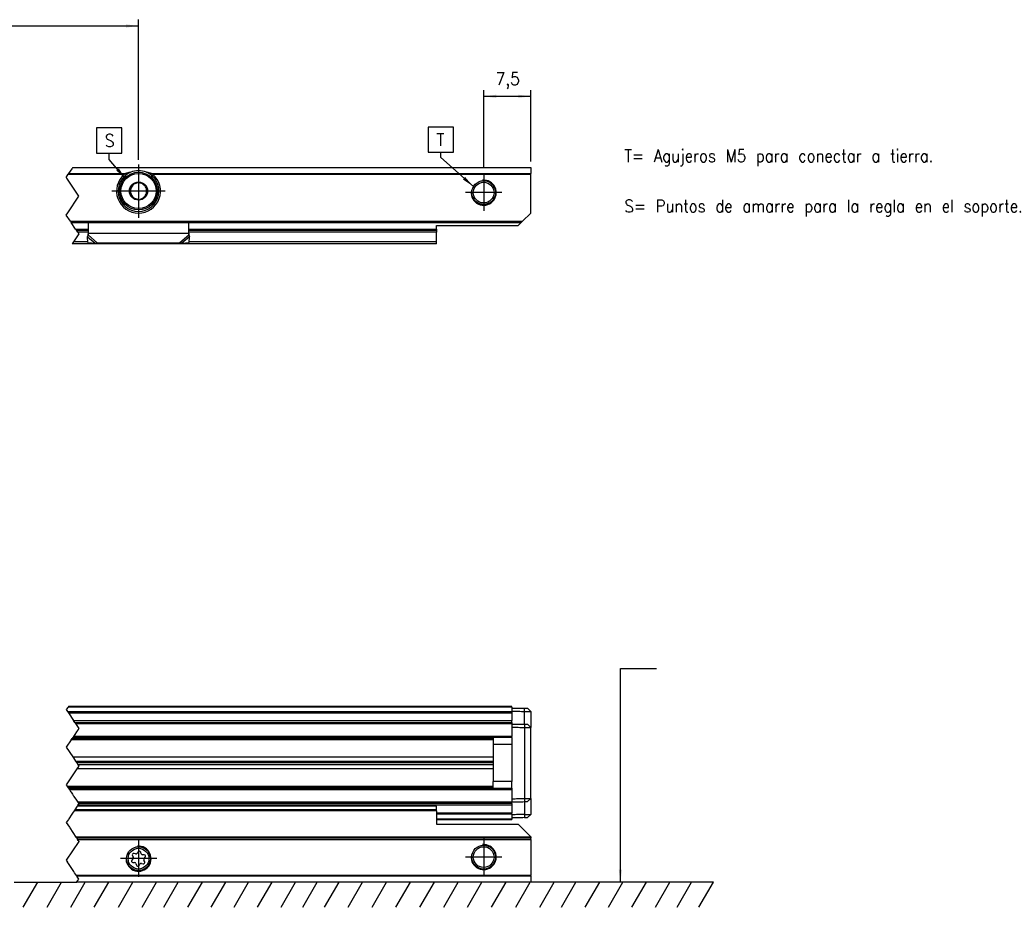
# Model space of a CAD drawing. Header units: millimetres. Extents: x -746 to 1306, y -530 to 1000.
# Tile 18 of 50: x -159 to -2, y 205 to 346. Entities that reach past the tile are written whole.
import ezdxf

# ---------------------------------------------------------------- set-up
doc = ezdxf.new("R2010")
doc.units = ezdxf.units.MM
doc.linetypes.add('DOT_CENTER', pattern=[14, 12, -1, 0, -1])
doc.layers.add('1', color=7, linetype='Continuous')
doc.styles.add('CONVERTER_12', font='txt.shx', dxfattribs={"width": 0.9})
doc.dimstyles.new('ME10_DIM_42', dxfattribs={"dimtxt": 2, "dimasz": 2, "dimexe": 1, "dimexo": 1, "dimgap": 1, "dimtad": 1, "dimdsep": 46, "dimtxsty": 'CONVERTER_12', "dimsah": 1, "dimcen": 0.09, "dimclrd": 2, "dimclre": 2, "dimclrt": 2, "dimadec": 0, "dimazin": 0, "dimtfac": 1, "dimtdec": 4, "dimtix": 1, "dimtmove": 0, "dimatfit": 3, "dimfxl": 1, "dimtolj": 1, "dimtzin": 0, "dimarcsym": 0})
doc.dimstyles.new('ME10_DIM_45', dxfattribs={"dimtxt": 2, "dimasz": 2, "dimexe": 1, "dimexo": 1, "dimgap": 1, "dimtad": 1, "dimdsep": 46, "dimtxsty": 'CONVERTER_12', "dimsah": 1, "dimcen": 0.09, "dimclrd": 2, "dimclre": 2, "dimclrt": 2, "dimadec": 0, "dimazin": 0, "dimtfac": 1, "dimtdec": 4, "dimtix": 1, "dimtmove": 0, "dimatfit": 3, "dimfxl": 1, "dimtolj": 1, "dimtzin": 0, "dimarcsym": 0})
doc.dimstyles.get("Standard").update_dxf_attribs({"dimtxt": 0.18, "dimasz": 0.18, "dimexe": 0.18, "dimexo": 0.0625, "dimgap": 0.09, "dimtad": 0, "dimtih": 1, "dimtoh": 1, "dimdec": 4, "dimzin": 0, "dimdsep": 46, "dimtxsty": 'Standard', "dimcen": 0.09, "dimadec": 0, "dimazin": 0, "dimtfac": 1, "dimtdec": 4, "dimtofl": 0, "dimtmove": 0, "dimatfit": 3, "dimfxl": 1, "dimtolj": 1, "dimtzin": 0, "dimarcsym": 0})

# ---------------------------------------------------------------- blocks, each defined once
blk = doc.blocks.new('REGLA_SV2-920-T__7', base_point=(-579.95, 218.55))
at = {"color": 2, "linetype": 'DOT_CENTER'}
for p, q in [((-151.69, 236.45), (-151.96, 236.05)), ((-151.96, 236.05), (-151.75, 235.73)), ((-151.75, 235.73), (-151.62, 235.55)), ((-151.63, 236.55), (-151.69, 236.45)), ((-151.62, 235.55), (-150.79, 234.29)), ((-150.6, 234.01), (-150.79, 234.29)), ((-150.6, 234.01), (-150.47, 233.81)), ((-150.47, 233.81), (-150.26, 233.5)), ((-150.31, 232.53), (-150.6, 232.09)), ((-150.18, 232.72), (-150.31, 232.53)), ((-150.26, 233.5), (-149.96, 233.05)), ((-150.13, 232.8), (-150.18, 232.72)), ((-150.11, 232.83), (-150.13, 232.8)), ((-149.96, 233.05), (-150.11, 232.83)), ((-151.17, 231.24), (-151.96, 230.05)), ((-151.17, 231.24), (-151.04, 231.44)), ((-150.94, 231.58), (-151.04, 231.44)), ((-150.89, 231.66), (-150.94, 231.58)), ((-150.81, 231.78), (-150.89, 231.66)), ((-150.7, 231.95), (-150.81, 231.78)), ((-150.6, 232.09), (-150.7, 231.95)), ((-151.96, 230.05), (-150.93, 228.5)), ((-150.93, 228.5), (-150.83, 228.35)), ((-150.83, 228.35), (-150.49, 227.84)), ((-150.49, 227.84), (-150.29, 227.55)), ((-150.29, 227.55), (-150.1, 227.26)), ((-150.26, 226.6), (-151.96, 224.05)), ((-150.16, 226.75), (-150.26, 226.6)), ((-149.96, 227.05), (-150.16, 226.75)), ((-150.1, 227.26), (-149.96, 227.05)), ((-151.96, 224.05), (-151.83, 223.86)), ((-151.7, 223.66), (-151.83, 223.86)), ((-151.7, 223.66), (-151.61, 223.52)), ((-151.61, 223.52), (-151.56, 223.44)), ((-151.56, 223.44), (-151.47, 223.32)), ((-151.47, 223.32), (-151.37, 223.16)), ((-151.37, 223.16), (-151.27, 223.01)), ((-151.27, 223.01), (-151.19, 222.89)), ((-151.19, 222.89), (-150.98, 222.57)), ((-150.98, 222.57), (-150.85, 222.38)), ((-150.77, 222.27), (-150.85, 222.38)), ((-150.77, 222.27), (-150.75, 222.23)), ((-150.75, 222.23), (-150.33, 221.6)), ((-150.33, 221.6), (-150.12, 221.29)), ((-150.12, 221.29), (-149.99, 221.09)), ((-150.72, 219.9), (-150.96, 219.55)), ((-150.6, 220.09), (-150.72, 219.9)), ((-150.21, 220.67), (-150.6, 220.09)), ((-150.2, 220.69), (-150.21, 220.67)), ((-150.12, 220.81), (-150.2, 220.69)), ((-150.12, 220.81), (-149.96, 221.05)), ((-149.96, 221.05), (-149.99, 221.09)), ((-151.56, 218.65), (-151.63, 218.55)), ((-151.08, 219.37), (-151.56, 218.65)), ((-150.96, 219.55), (-151.08, 219.37))]:
    blk.add_line(p, q, dxfattribs=at)
at = {"color": 3, "linetype": 'Continuous'}
for p, q in [((-151.75, 235.73), (-80.95, 235.73)), ((-80.95, 236.45), (-151.69, 236.45)), ((-151.62, 235.55), (-80.95, 235.55)), ((-78.93, 235.76), (-78.94, 236.26)), ((-78.93, 233.71), (-78.93, 235.76)), ((-150.79, 234.29), (-80.95, 234.29)), ((-150.47, 233.81), (-80.95, 233.81)), ((-78.93, 233.71), (-78.93, 233.21)), ((-78.93, 233.21), (-78.93, 221.89)), ((-83.95, 231.24), (-151.17, 231.24)), ((-151.04, 231.44), (-83.95, 231.44)), ((-80.95, 231.78), (-150.81, 231.78)), ((-80.95, 230.5), (-80.95, 224.6)), ((-151.83, 223.86), (-83.95, 223.86)), ((-83.95, 223.66), (-151.7, 223.66)), ((-151.47, 223.32), (-80.95, 223.32)), ((-80.95, 221.29), (-150.12, 221.29)), ((-78.93, 221.89), (-78.93, 221.39)), ((-78.93, 221.39), (-78.93, 219.34)), ((-80.95, 220.81), (-150.12, 220.81)), ((-80.95, 219.55), (-92.95, 219.55)), ((-80.95, 219.37), (-92.95, 219.37)), ((-92.95, 218.65), (-80.95, 218.65)), ((-78.93, 219.34), (-78.94, 218.84))]:
    blk.add_line(p, q, dxfattribs=at)
at = {"color": 7, "linetype": 'Continuous'}
for p, q in [((-80.95, 236.55), (-151.63, 236.55)), ((-80.95, 236.45), (-80.95, 236.55)), ((-80.95, 236.45), (-80.95, 236.3)), ((-80.95, 236.3), (-80.95, 235.8)), ((-80.95, 235.8), (-80.95, 235.73)), ((-80.95, 235.73), (-80.95, 235.55)), ((-80.95, 235.55), (-80.95, 234.29)), ((-77.95, 235.75), (-78.45, 236.26)), ((-77.95, 235.75), (-77.95, 233.2)), ((-150.6, 234.01), (-80.95, 234.01)), ((-80.95, 234.01), (-80.95, 234.29)), ((-80.95, 234.01), (-80.95, 233.81)), ((-80.95, 233.81), (-80.95, 233.75)), ((-80.95, 233.75), (-80.95, 233.25)), ((-80.95, 233.25), (-80.95, 231.78)), ((-77.95, 233.2), (-78.45, 233.71)), ((-77.95, 221.9), (-77.95, 233.2)), ((-80.95, 231.58), (-150.94, 231.58)), ((-83.95, 231.58), (-83.95, 230.48)), ((-80.95, 231.58), (-80.95, 231.78)), ((-80.95, 231.58), (-80.95, 230.5)), ((-80.95, 230.5), (-83.95, 230.48)), ((-83.95, 230.48), (-83.95, 224.62)), ((-150.93, 228.5), (-83.95, 228.5)), ((-150.49, 227.84), (-83.95, 227.84)), ((-83.95, 227.55), (-150.29, 227.55)), ((-83.95, 226.6), (-150.26, 226.6)), ((-83.95, 227.26), (-150.1, 227.26)), ((-83.95, 223.52), (-83.95, 224.62)), ((-80.95, 224.6), (-83.95, 224.62)), ((-80.95, 223.52), (-80.95, 224.6)), ((-151.61, 223.52), (-80.95, 223.52)), ((-80.95, 223.52), (-80.95, 223.32)), ((-80.95, 223.32), (-80.95, 221.85)), ((-80.95, 221.85), (-80.95, 221.35)), ((-80.95, 221.35), (-80.95, 221.29)), ((-80.95, 221.09), (-80.95, 221.29)), ((-78.45, 221.39), (-77.95, 221.9)), ((-77.95, 221.9), (-77.95, 219.35)), ((-80.95, 221.09), (-149.99, 221.09)), ((-80.95, 221.09), (-80.95, 220.81)), ((-80.95, 220.81), (-80.95, 219.55)), ((-92.95, 218.55), (-80.95, 218.55)), ((-80.95, 219.37), (-80.95, 219.55)), ((-80.95, 219.37), (-80.95, 219.3)), ((-80.95, 219.3), (-80.95, 218.8)), ((-80.95, 218.8), (-80.95, 218.65)), ((-80.95, 218.65), (-80.95, 218.55)), ((-78.45, 218.84), (-77.95, 219.35))]:
    blk.add_line(p, q, dxfattribs=at)
for points, knots in [([(-80.95, 236.3), (-80.78, 236.3), (-80.45, 236.29), (-79.95, 236.28), (-79.44, 236.27), (-79.1, 236.27), (-78.94, 236.26)], [0, 0, 0, 0, 0.500077, 1.000155, 1.508556, 2.014552, 2.014552, 2.014552, 2.014552]), ([(-80.95, 235.8), (-80.78, 235.8), (-80.45, 235.79), (-79.95, 235.78), (-79.44, 235.77), (-79.1, 235.77), (-78.93, 235.76)], [0, 0, 0, 0, 0.500077, 1.000155, 1.508957, 2.017759, 2.017759, 2.017759, 2.017759]), ([(-78.94, 236.26), (-78.87, 236.26), (-78.76, 236.26), (-78.62, 236.26), (-78.52, 236.26), (-78.47, 236.26), (-78.45, 236.26)], [0, 0, 0, 0, 0.1838977, 0.3443087, 0.4151086, 0.4859085, 0.4859085, 0.4859085, 0.4859085]), ([(-78.93, 235.76), (-78.89, 235.76), (-78.8, 235.76), (-78.63, 235.76), (-78.45, 235.76), (-78.27, 235.75), (-78.14, 235.75), (-78.06, 235.75), (-78, 235.75), (-77.97, 235.75), (-77.95, 235.75), (-77.95, 235.75)], [0, 0, 0, 0, 0.1345824, 0.2669708, 0.4950926, 0.6916023, 0.799075, 0.8835795, 0.9432858, 0.972824, 0.9826853, 0.9826853, 0.9826853, 0.9826853]), ([(-80.95, 233.75), (-80.78, 233.75), (-80.45, 233.74), (-79.95, 233.73), (-79.44, 233.72), (-79.1, 233.72), (-78.93, 233.71)], [0, 0, 0, 0, 0.500077, 1.000155, 1.508957, 2.01776, 2.01776, 2.01776, 2.01776]), ([(-80.95, 233.25), (-80.78, 233.25), (-80.45, 233.24), (-79.95, 233.23), (-79.44, 233.22), (-79.1, 233.22), (-78.93, 233.21)], [0, 0, 0, 0, 0.500077, 1.000155, 1.508957, 2.017759, 2.017759, 2.017759, 2.017759]), ([(-78.93, 233.71), (-78.87, 233.71), (-78.76, 233.71), (-78.62, 233.71), (-78.52, 233.71), (-78.47, 233.71), (-78.45, 233.71)], [0, 0, 0, 0, 0.1794696, 0.3411015, 0.4119006, 0.4826997, 0.4826997, 0.4826997, 0.4826997]), ([(-78.93, 233.21), (-78.89, 233.21), (-78.8, 233.21), (-78.63, 233.21), (-78.45, 233.21), (-78.27, 233.2), (-78.14, 233.2), (-78.06, 233.2), (-78, 233.2), (-77.97, 233.2), (-77.95, 233.2), (-77.95, 233.2)], [0, 0, 0, 0, 0.1345824, 0.2669708, 0.4950926, 0.6916023, 0.799075, 0.8835795, 0.9432858, 0.9728294, 0.9826962, 0.9826962, 0.9826962, 0.9826962]), ([(-80.95, 221.85), (-80.78, 221.85), (-80.45, 221.86), (-79.95, 221.87), (-79.44, 221.88), (-79.1, 221.88), (-78.93, 221.89)], [0, 0, 0, 0, 0.500077, 1.000155, 1.508957, 2.017759, 2.017759, 2.017759, 2.017759]), ([(-80.95, 221.35), (-80.78, 221.35), (-80.45, 221.36), (-79.95, 221.37), (-79.44, 221.38), (-79.1, 221.38), (-78.93, 221.39)], [0, 0, 0, 0, 0.500077, 1.000155, 1.508957, 2.01776, 2.01776, 2.01776, 2.01776]), ([(-78.93, 221.89), (-78.89, 221.89), (-78.8, 221.89), (-78.63, 221.89), (-78.45, 221.89), (-78.27, 221.9), (-78.14, 221.9), (-78.06, 221.9), (-78, 221.9), (-77.97, 221.9), (-77.95, 221.9), (-77.95, 221.9)], [0, 0, 0, 0, 0.1345824, 0.2669708, 0.4950926, 0.6916023, 0.799075, 0.8835795, 0.9432858, 0.9728294, 0.9826962, 0.9826962, 0.9826962, 0.9826962]), ([(-78.93, 221.39), (-78.87, 221.39), (-78.76, 221.39), (-78.62, 221.39), (-78.52, 221.39), (-78.47, 221.39), (-78.45, 221.39)], [0, 0, 0, 0, 0.1793286, 0.3411015, 0.4119006, 0.4826997, 0.4826997, 0.4826997, 0.4826997]), ([(-78.93, 219.34), (-79.1, 219.33), (-79.44, 219.33), (-79.95, 219.32), (-80.45, 219.31), (-80.78, 219.3), (-80.95, 219.3)], [0, 0, 0, 0, 0.508802, 1.017604, 1.517682, 2.017759, 2.017759, 2.017759, 2.017759]), ([(-78.94, 218.84), (-79.1, 218.83), (-79.44, 218.83), (-79.95, 218.82), (-80.45, 218.81), (-80.78, 218.8), (-80.95, 218.8)], [0, 0, 0, 0, 0.505996, 1.014397, 1.514475, 2.014552, 2.014552, 2.014552, 2.014552]), ([(-78.94, 218.84), (-78.88, 218.84), (-78.76, 218.84), (-78.62, 218.84), (-78.52, 218.84), (-78.47, 218.84), (-78.45, 218.84)], [0, 0, 0, 0, 0.1803218, 0.3443087, 0.4151086, 0.4859085, 0.4859085, 0.4859085, 0.4859085]), ([(-78.93, 219.34), (-78.89, 219.34), (-78.8, 219.34), (-78.63, 219.34), (-78.45, 219.34), (-78.27, 219.35), (-78.14, 219.35), (-78.06, 219.35), (-78, 219.35), (-77.97, 219.35), (-77.95, 219.35), (-77.95, 219.35)], [0, 0, 0, 0, 0.1345824, 0.2669708, 0.4950926, 0.6916023, 0.799075, 0.8835795, 0.9432858, 0.972824, 0.9826853, 0.9826853, 0.9826853, 0.9826853])]:
    blk.add_open_spline(points, degree=3, knots=knots, dxfattribs=at)
blk = doc.blocks.new('SOPORTE_SV2-T__8', base_point=(-582.95, 208.55))
at = {"color": 2, "linetype": 'DOT_CENTER'}
for p, q in [((-150.72, 219.9), (-150.96, 219.55)), ((-150.6, 220.09), (-150.72, 219.9)), ((-150.21, 220.67), (-150.6, 220.09)), ((-150.2, 220.69), (-150.21, 220.67)), ((-151.76, 218.35), (-151.96, 218.05)), ((-151.63, 218.55), (-151.76, 218.35)), ((-151.56, 218.65), (-151.63, 218.55)), ((-151.08, 219.37), (-151.56, 218.65)), ((-150.96, 219.55), (-151.08, 219.37)), ((-151.96, 218.05), (-151.46, 217.3)), ((-151.46, 217.3), (-151.41, 217.23)), ((-151.41, 217.23), (-150.43, 215.75)), ((-149.96, 215.05), (-151.96, 212.05)), ((-150.43, 215.75), (-150.29, 215.55)), ((-150.29, 215.55), (-150.16, 215.35)), ((-150.06, 215.2), (-150.16, 215.35)), ((-149.98, 215.07), (-150.06, 215.2)), ((-149.98, 215.07), (-149.96, 215.05)), ((-151.96, 212.05), (-151.76, 211.75)), ((-151.63, 211.55), (-151.76, 211.75)), ((-151.29, 211.05), (-151.63, 211.55)), ((-150.76, 210.25), (-151.29, 211.05)), ((-150.63, 210.05), (-150.76, 210.25)), ((-150.35, 209.63), (-150.63, 210.05)), ((-150.35, 209.63), (-150.26, 209.49)), ((-149.96, 209.05), (-150.26, 209.49)), ((-150.26, 208.61), (-149.96, 209.05)), ((-150.26, 208.61), (-150.29, 208.55))]:
    blk.add_line(p, q, dxfattribs=at)
at = {"color": 3, "linetype": 'Continuous'}
for p, q in [((-92.95, 219.9), (-150.72, 219.9)), ((-92.95, 220.09), (-150.6, 220.09)), ((-92.95, 220.67), (-150.21, 220.67)), ((-77.95, 215.75), (-150.43, 215.75)), ((-150.16, 215.35), (-77.95, 215.35)), ((-77.95, 209.63), (-150.35, 209.63)), ((-77.95, 209.49), (-150.26, 209.49)), ((-150.26, 208.61), (-77.95, 208.61))]:
    blk.add_line(p, q, dxfattribs=at)
at = {"color": 7, "linetype": 'Continuous'}
for p, q in [((-92.95, 220.69), (-150.2, 220.69)), ((-92.95, 220.09), (-92.95, 220.67)), ((-92.95, 219.9), (-92.95, 220.09)), ((-92.95, 219.9), (-92.95, 218.55)), ((-92.95, 218.55), (-92.95, 217.8)), ((-92.95, 217.8), (-79.95, 217.8)), ((-79.38, 217.23), (-79.95, 217.8)), ((-79.38, 217.23), (-77.95, 215.8)), ((-77.95, 215.55), (-150.29, 215.55)), ((-77.95, 215.8), (-77.95, 215.75)), ((-77.95, 215.75), (-77.95, 215.55)), ((-77.95, 215.35), (-77.95, 215.55)), ((-77.95, 215.35), (-77.95, 209.63)), ((-141.34, 212.27), (-141.52, 212.08)), ((-141.43, 212.78), (-141.3, 212.55)), ((-140.91, 213.05), (-141.17, 213.12)), ((-140.53, 213.39), (-140.66, 213.16)), ((-140.03, 213.08), (-140.1, 213.33)), ((-139.55, 212.91), (-139.81, 212.91)), ((-139.47, 211.82), (-139.6, 212.05)), ((-139.56, 212.33), (-139.38, 212.52)), ((-141.35, 211.69), (-141.09, 211.69)), ((-140.87, 211.52), (-140.8, 211.27)), ((-140.37, 211.21), (-140.24, 211.44)), ((-139.98, 211.55), (-139.73, 211.48)), ((-77.95, 209.49), (-77.95, 209.63)), ((-77.95, 209.49), (-77.95, 208.61)), ((-77.95, 208.55), (-150.29, 208.55)), ((-77.95, 208.55), (-77.95, 208.61))]:
    blk.add_line(p, q, dxfattribs=at)
for centre, radius in [((-140.45, 212.3), 1.9), ((-140.45, 212.3), 1.65), ((-85.45, 212.55), 1.9), ((-85.45, 212.55), 1.65)]:
    blk.add_circle(centre, radius, dxfattribs=at)
for centre, start, end in [((-140.33, 213.27), 16.1284, 149.8481), ((-141.35, 211.92), 136.1284, 269.4344), ((-141.23, 212.89), 76.5421, 209.4344), ((-141.5, 212.43), 316.1284, 29.4344), ((-140.86, 213.28), 256.5421, 329.8481), ((-139.81, 213.15), 196.1284, 269.4344), ((-139.4, 212.17), 136.1284, 209.4344), ((-139.55, 212.68), 316.1284, 89.4344), ((-141.09, 211.45), 16.1294, 89.4344), ((-140.57, 211.33), 196.1294, 329.4344), ((-140.04, 211.32), 76.1284, 149.4344), ((-139.67, 211.71), 256.1284, 29.4344)]:
    blk.add_arc(centre, 0.233, start, end, dxfattribs=at)
blk.add_open_spline([(-92.95, 220.67), (-92.95, 220.68), (-92.95, 220.68), (-92.95, 220.69), (-92.95, 220.69)], degree=3, dxfattribs=at)
at = {"layer": '1', "color": 2, "linetype": 'DOT_CENTER'}
for p, q in [((-140.45, 215.2), (-140.45, 209.4)), ((-85.45, 215.45), (-85.45, 209.65)), ((-137.55, 212.3), (-143.35, 212.3)), ((-82.55, 212.55), (-88.35, 212.55))]:
    blk.add_line(p, q, dxfattribs=at)
at = {"layer": '1', "color": 30, "linetype": 'Continuous'}
for centre in [(-140.45, 212.3), (-85.45, 212.55)]:
    blk.add_arc(centre, 2, 175, 95, dxfattribs=at)
blk = doc.blocks.new('REGLA_SV2-920-T__10', base_point=(-582.95, 208.55))
for name, p in [('REGLA_SV2-920-T__7', (-579.95, 218.55)), ('SOPORTE_SV2-T__8', (-582.95, 208.55))]:
    blk.add_blockref(name, p)
blk = doc.blocks.new('SOPORTE_SV2-T__56', base_point=(-582.95, 310.28))
at = {"color": 2, "linetype": 'DOT_CENTER'}
for p, q in [((-151.54, 321.48), (-151.05, 322.22)), ((-150.95, 322.36), (-151.05, 322.22)), ((-150.91, 322.42), (-150.95, 322.36)), ((-151.96, 320.85), (-151.64, 321.34)), ((-151.88, 320.72), (-151.96, 320.85)), ((-149.96, 317.85), (-151.88, 320.72)), ((-151.54, 321.48), (-151.64, 321.34)), ((-151.71, 315.22), (-149.96, 317.85)), ((-151.96, 314.85), (-151.71, 315.22)), ((-151.31, 313.87), (-151.96, 314.85)), ((-151.31, 313.87), (-151.18, 313.67)), ((-150.48, 312.62), (-151.18, 313.67)), ((-150.48, 312.62), (-150.34, 312.42)), ((-150.15, 312.13), (-150.34, 312.42)), ((-149.96, 311.85), (-150.82, 310.57)), ((-150.15, 312.13), (-149.96, 311.85)), ((-150.82, 310.57), (-151.01, 310.28))]:
    blk.add_line(p, q, dxfattribs=at)
at = {"color": 3, "linetype": 'Continuous'}
for p, q in [((-77.95, 322.36), (-150.95, 322.36)), ((-151.64, 321.34), (-142.72, 321.34)), ((-151.54, 321.48), (-142.44, 321.48)), ((-138.46, 321.48), (-77.95, 321.48)), ((-138.18, 321.34), (-77.95, 321.34)), ((-151.31, 313.87), (-79.25, 313.87)), ((-150.48, 312.62), (-148.45, 312.62)), ((-132.45, 312.62), (-92.95, 312.62)), ((-148.45, 312.13), (-150.15, 312.13)), ((-148.56, 311.38), (-147.37, 310.36)), ((-132.45, 311.93), (-148.45, 311.93)), ((-148.45, 311.64), (-147.04, 310.43)), ((-132.45, 311.64), (-133.86, 310.43)), ((-132.34, 311.38), (-133.53, 310.36)), ((-92.95, 312.13), (-132.45, 312.13)), ((-148.54, 310.57), (-150.82, 310.57)), ((-92.95, 310.57), (-132.36, 310.57))]:
    blk.add_line(p, q, dxfattribs=at)
at = {"color": 7, "linetype": 'Continuous'}
for p, q in [((-150.91, 322.42), (-77.95, 322.42)), ((-77.95, 322.42), (-77.95, 322.36)), ((-77.95, 322.36), (-77.95, 321.48)), ((-142.44, 320.92), (-142.8, 320.92)), ((-140.92, 319.88), (-140.63, 320.1)), ((-140.63, 320.1), (-140.3, 319.96)), ((-138.1, 320.92), (-138.46, 320.92)), ((-77.95, 321.34), (-77.95, 321.48)), ((-77.95, 315.17), (-77.95, 321.34)), ((-141.78, 319.23), (-141.49, 319.45)), ((-141.73, 318.87), (-141.78, 319.23)), ((-139.64, 319.68), (-139.3, 319.54)), ((-139.3, 319.54), (-139.25, 319.18)), ((-141.6, 317.8), (-141.65, 318.16)), ((-141.26, 317.66), (-141.6, 317.8)), ((-140.27, 317.24), (-140.6, 317.38)), ((-139.98, 317.46), (-140.27, 317.24)), ((-139.12, 318.11), (-139.41, 317.89)), ((-139.17, 318.47), (-139.12, 318.11)), ((-79.25, 313.87), (-79.45, 313.67)), ((-79.25, 313.87), (-77.95, 315.17)), ((-151.18, 313.67), (-79.45, 313.67)), ((-150.34, 312.42), (-148.45, 312.42)), ((-148.45, 311.95), (-148.45, 313.67)), ((-132.45, 311.95), (-132.45, 313.67)), ((-132.45, 312.42), (-92.95, 312.42)), ((-92.95, 312.62), (-92.95, 313.17)), ((-92.95, 313.17), (-79.95, 313.17)), ((-92.95, 312.62), (-92.95, 312.42)), ((-92.95, 312.42), (-92.95, 312.13)), ((-79.45, 313.67), (-79.95, 313.17)), ((-148.56, 311.38), (-148.51, 311.55)), ((-148.54, 310.49), (-148.56, 311.38)), ((-148.45, 311.93), (-148.45, 311.95)), ((-148.45, 311.64), (-148.45, 311.93)), ((-132.45, 311.93), (-132.45, 311.95)), ((-132.45, 311.64), (-132.45, 311.93)), ((-132.39, 311.55), (-132.34, 311.38)), ((-132.36, 310.49), (-132.34, 311.38)), ((-92.95, 310.57), (-92.95, 312.13)), ((-92.95, 310.28), (-151.01, 310.28)), ((-148.54, 310.49), (-147.37, 310.36)), ((-147.04, 310.43), (-133.86, 310.43)), ((-133.53, 310.36), (-132.36, 310.49)), ((-92.95, 310.28), (-92.95, 310.57))]:
    blk.add_line(p, q, dxfattribs=at)
for centre, radius in [((-140.45, 318.67), 3), ((-140.45, 318.67), 1.45), ((-85.45, 318.42), 1.9), ((-140.45, 318.67), 0.05), ((-85.45, 318.42), 1.65)]:
    blk.add_circle(centre, radius, dxfattribs=at)
at = {"color": 3, "linetype": 'Continuous'}
blk.add_circle((-140.45, 318.67), 2.8, dxfattribs=at)
at = {"color": 7, "linetype": 'Continuous'}
for radius, start, end in [(3.25, 112.6199, 67.3801), (3.25, 67.3801, 112.6199), (3.5, 130.3552, 49.6448), (1.3, 171.2763, 203.161), (1.3, 143.161, 171.2763), (1.3, 111.2763, 143.161), (1.3, 83.161, 111.2763), (1.3, 51.2763, 83.161), (1.3, 23.161, 51.2763), (1.3, 351.2763, 23.161), (1.3, 203.161, 231.2763), (1.3, 231.2763, 263.161), (1.3, 291.2763, 323.161), (1.3, 323.161, 351.2763)]:
    blk.add_arc((-140.45, 318.67), radius, start, end, dxfattribs=at)
for points, knots in [([(-141.7, 321.67), (-141.76, 321.66), (-141.89, 321.63), (-142.07, 321.59), (-142.26, 321.54), (-142.38, 321.5), (-142.44, 321.48)], [0, 0, 0, 0, 0.1915727, 0.384016, 0.5730547, 0.7635471, 0.7635471, 0.7635471, 0.7635471]), ([(-138.46, 321.48), (-138.52, 321.5), (-138.64, 321.54), (-138.83, 321.59), (-139.01, 321.63), (-139.14, 321.66), (-139.2, 321.67)], [0, 0, 0, 0, 0.1901218, 0.3787731, 0.5718085, 0.763547, 0.763547, 0.763547, 0.763547]), ([(-142.44, 321.48), (-142.47, 321.47), (-142.52, 321.45), (-142.59, 321.42), (-142.65, 321.38), (-142.7, 321.35), (-142.72, 321.34)], [0, 0, 0, 0, 0.0898239, 0.1547798, 0.239856, 0.3132558, 0.3132558, 0.3132558, 0.3132558]), ([(-138.18, 321.34), (-138.19, 321.35), (-138.21, 321.36), (-138.25, 321.38), (-138.28, 321.4), (-138.33, 321.43), (-138.39, 321.45), (-138.44, 321.47), (-138.46, 321.48)], [0, 0, 0, 0, 0.0345343, 0.0796473, 0.1212916, 0.1585171, 0.2339141, 0.3133322, 0.3133322, 0.3133322, 0.3133322]), ([(-148.56, 311.38), (-148.55, 311.4), (-148.53, 311.44), (-148.5, 311.51), (-148.48, 311.57), (-148.46, 311.62), (-148.45, 311.64)], [0, 0, 0, 0, 0.0660342, 0.1356749, 0.2077706, 0.2833141, 0.2833141, 0.2833141, 0.2833141]), ([(-148.51, 311.55), (-148.5, 311.58), (-148.48, 311.65), (-148.47, 311.75), (-148.45, 311.86), (-148.45, 311.92), (-148.45, 311.95)], [0, 0, 0, 0, 0.1008027, 0.2105795, 0.3198852, 0.4089225, 0.4089225, 0.4089225, 0.4089225]), ([(-132.45, 311.95), (-132.45, 311.92), (-132.45, 311.85), (-132.43, 311.76), (-132.42, 311.65), (-132.4, 311.59), (-132.39, 311.55)], [0, 0, 0, 0, 0.1026304, 0.1983419, 0.2932183, 0.4089219, 0.4089219, 0.4089219, 0.4089219]), ([(-132.34, 311.38), (-132.35, 311.4), (-132.37, 311.44), (-132.4, 311.51), (-132.42, 311.57), (-132.44, 311.62), (-132.45, 311.64)], [0, 0, 0, 0, 0.0660342, 0.1356749, 0.2077706, 0.2833141, 0.2833141, 0.2833141, 0.2833141]), ([(-147.37, 310.36), (-147.34, 310.36), (-147.29, 310.37), (-147.2, 310.39), (-147.12, 310.41), (-147.06, 310.42), (-147.04, 310.43)], [0, 0, 0, 0, 0.0797881, 0.1670936, 0.252779, 0.3386073, 0.3386073, 0.3386073, 0.3386073]), ([(-133.86, 310.43), (-133.84, 310.42), (-133.78, 310.41), (-133.7, 310.39), (-133.62, 310.37), (-133.56, 310.36), (-133.53, 310.36)], [0, 0, 0, 0, 0.0858283, 0.1715137, 0.2550732, 0.3386073, 0.3386073, 0.3386073, 0.3386073])]:
    blk.add_open_spline(points, degree=3, knots=knots, dxfattribs=at)
at = {"layer": '1', "color": 2, "linetype": 'DOT_CENTER'}
for p, q in [((-140.45, 322.92), (-140.45, 314.42)), ((-140.45, 322.67), (-140.45, 314.67)), ((-85.45, 321.32), (-85.45, 315.52)), ((-136.2, 318.67), (-144.7, 318.67)), ((-136.45, 318.67), (-144.45, 318.67)), ((-82.55, 318.42), (-88.35, 318.42))]:
    blk.add_line(p, q, dxfattribs=at)
at = {"layer": '1', "color": 30, "linetype": 'Continuous'}
blk.add_arc((-85.45, 318.42), 2, 175, 95, dxfattribs=at)
blk.add_arc((-85.45, 318.42), 2, 175, 95, dxfattribs=at)
blk = doc.blocks.new('*D106')
at = {"layer": '1', "color": 2, "linetype": 'Continuous'}
for p, q in [((-85.45, 322.32), (-85.45, 334.76)), ((-77.95, 323.36), (-77.95, 334.76)), ((-77.95, 333.76), (-85.45, 333.76))]:
    blk.add_line(p, q, dxfattribs=at)
at = {"layer": '1', "color": 2}
for points in [[(-83.45, 334.03), (-83.45, 333.5), (-85.45, 333.76)], [(-79.95, 333.5), (-79.95, 334.03), (-77.95, 333.76)]]:
    blk.add_solid(points, dxfattribs=at)
at = {"layer": '1', "color": 2, "insert": (-83.55, 334.96), "char_height": 2, "attachment_point": 7, "rotation": 0.0001, "line_spacing_factor": 0.60024, "style": 'CONVERTER_12'}
blk.add_mtext('7,5', dxfattribs=at)
blk = doc.blocks.new('*D109')
at = {"layer": '1', "color": 2, "linetype": 'Continuous'}
for p, q in [((-318.45, 322.32), (-318.45, 345.98)), ((-140.45, 323.67), (-140.45, 345.98)), ((-318.45, 344.98), (-140.45, 344.98))]:
    blk.add_line(p, q, dxfattribs=at)
at = {"layer": '1', "color": 2}
for points in [[(-316.45, 345.24), (-316.45, 344.71), (-318.45, 344.98)], [(-142.45, 344.71), (-142.45, 345.24), (-140.45, 344.98)]]:
    blk.add_solid(points, dxfattribs=at)
at = {"layer": '1', "color": 2, "insert": (-252.18, 345.98), "char_height": 2, "attachment_point": 7, "rotation": 0.0001, "line_spacing_factor": 0.60024, "style": 'CONVERTER_12'}
blk.add_mtext('450', dxfattribs=at)
blk = doc.blocks.new('Bottom2', base_point=(-495.45, 222.55))
at = {"layer": '1', "color": 2, "linetype": 'Continuous'}
for p, q in [((-160.295, 208.55), (-150.295, 208.55)), ((-158.817, 204.55), (-156.507, 208.55)), ((-155.032, 204.55), (-152.723, 208.55)), ((-151.247, 204.55), (-148.938, 208.55)), ((-147.506, 204.55), (-145.197, 208.55)), ((-143.665, 204.55), (-141.355, 208.55)), ((-139.88, 204.55), (-137.571, 208.55)), ((-136.42, 204.55), (-134.111, 208.55)), ((-132.579, 204.55), (-130.27, 208.55)), ((-128.871, 204.55), (-126.562, 208.55)), ((-125.212, 204.55), (-122.903, 208.55)), ((-121.471, 204.55), (-119.161, 208.55)), ((-117.729, 204.55), (-115.42, 208.55)), ((-114.269, 204.55), (-111.96, 208.55)), ((-110.809, 204.55), (-108.5, 208.55)), ((-107.068, 204.55), (-104.759, 208.55)), ((-103.227, 204.55), (-100.917, 208.55)), ((-99.442, 204.55), (-97.133, 208.55)), ((-95.601, 204.55), (-93.292, 208.55)), ((-91.816, 204.55), (-89.507, 208.55)), ((-88.032, 204.55), (-85.722, 208.55)), ((-84.191, 204.55), (-81.881, 208.55)), ((-80.349, 204.55), (-78.04, 208.55)), ((-48.844, 208.55), (-77.95, 208.55)), ((-76.508, 204.55), (-74.199, 208.55)), ((-73.048, 204.55), (-70.739, 208.55)), ((-69.264, 204.55), (-66.954, 208.55)), ((-65.556, 204.55), (-63.247, 208.55)), ((-61.815, 204.55), (-59.505, 208.55)), ((-58.073, 204.55), (-55.764, 208.55)), ((-54.613, 204.55), (-52.304, 208.55)), ((-51.153, 204.55), (-48.844, 208.55))]:
    blk.add_line(p, q, dxfattribs=at)
at = {"layer": '1', "color": 2}
blk.add_solid([(-63.927, 210.55), (-63.4, 210.55), (-63.663, 208.55)], dxfattribs=at)
blk.add_blockref('REGLA_SV2-920-T__10', (-582.95, 208.55))
at = {"layer": '1', "color": 2, "linetype": 'Continuous', "has_arrowhead": 0}
blk.add_leader([(-63.663, 208.55), (-63.663, 242.614), (-57.891, 242.614)], dimstyle='Standard', dxfattribs=at)
blk = doc.blocks.new('Top2', base_point=(-495.45, 316.35))
at = {"layer": '1', "color": 2}
for points in [[(-147.126, 328.722), (-147.126, 324.722), (-143.126, 324.722), (-143.126, 328.722)], [(-94.269, 328.855), (-94.269, 324.855), (-90.269, 324.855), (-90.269, 328.855)]]:
    blk.add_lwpolyline(points, close=True, dxfattribs=at)
for points in [[(-143.985, 321.944), (-143.58, 322.281), (-142.5, 320.577)], [(-88.755, 320.52), (-88.406, 320.913), (-87.085, 319.388)]]:
    blk.add_solid(points, dxfattribs=at)
blk.add_blockref('SOPORTE_SV2-T__56', (-582.95, 310.279))
at = {"layer": '1', "color": 2, "style": 'CONVERTER_12', "width": 0.9}
for s, p in [('S', (-145.826, 325.722)), ('T', (-92.969, 325.855))]:
    blk.add_text(s, height=2, dxfattribs=at).set_placement(p)
at = {"layer": '1', "color": 2, "insert": (-63.011, 314.621), "char_height": 2, "attachment_point": 7, "line_spacing_factor": 1.20048, "style": 'CONVERTER_12'}
blk.add_mtext('T= Agujeros M5 para conectar a tierra. \\P \\PS= Puntos de amarre para la regla en el soporte.', dxfattribs=at)
at = {"layer": '1'}
for base, p1, p2, dimstyle, picture, middle in [((-318.45, 344.975), (-140.45, 322.671), (-318.45, 321.321), 'ME10_DIM_45', '*D109', (-249.776, 346.975)), ((-77.95, 333.763), (-85.45, 321.321), (-77.95, 322.362), 'ME10_DIM_42', '*D106', (-81.7, 335.863))]:
    dim = blk.add_linear_dim(base=base, p1=p1, p2=p2, dimstyle=dimstyle, dxfattribs=at)
    dim.commit()
    dim.dimension.update_dxf_attribs({"geometry": picture, "text_midpoint": middle, "text_rotation": 0.00014})
at = {"layer": '1', "color": 2, "linetype": 'Continuous', "has_arrowhead": 0}
for points in [[(-87.085, 319.388), (-92.269, 323.993), (-92.269, 324.855)], [(-142.5, 320.577), (-145.126, 323.721), (-145.126, 324.722)]]:
    blk.add_leader(points, dimstyle='Standard', dxfattribs=at)

msp = doc.modelspace()

# ---------------------------------------------------------------- block references
for name, p in [('Top2', (-495.45, 316.35)), ('Bottom2', (-495.45, 222.55))]:
    msp.add_blockref(name, p)

doc.saveas('drawing.dxf')
